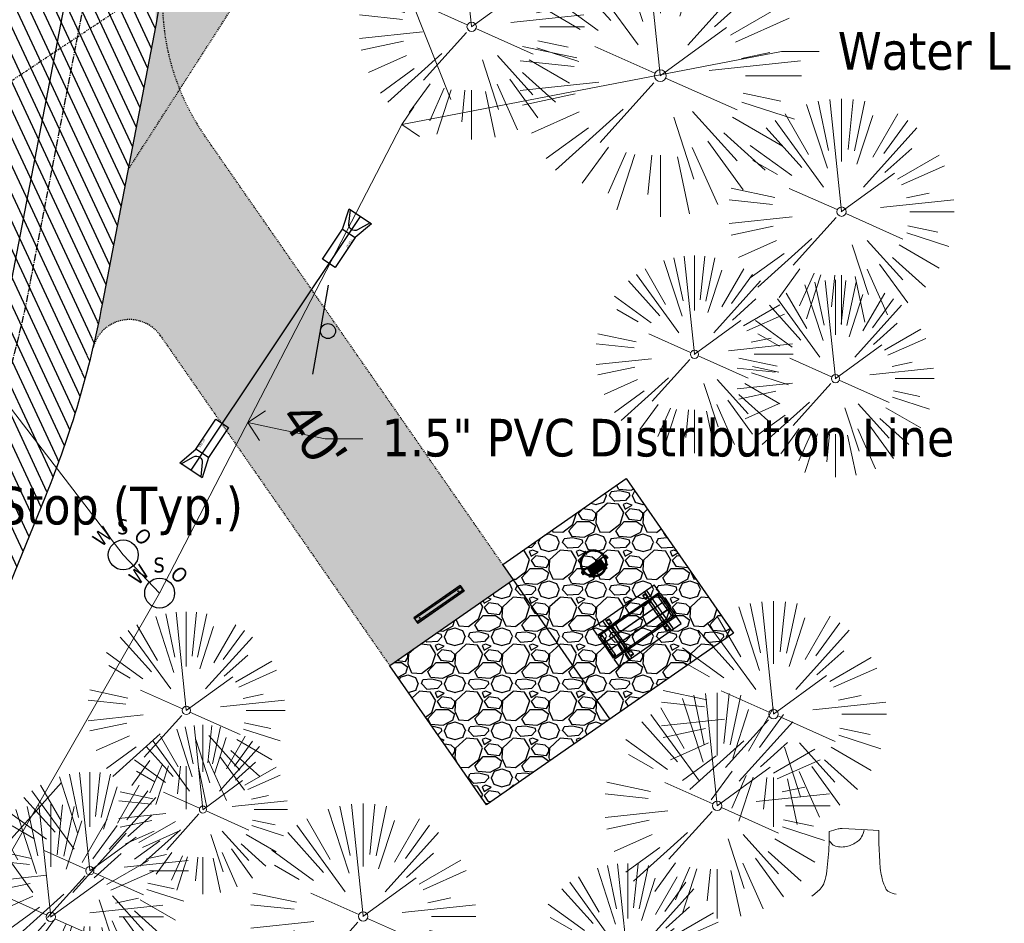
# Model space of a CAD drawing. Header units: feet. Extents: x 1134296 to 1140710, y 647902 to 649877.
# Tile 59 of 66: x 1135099 to 1135203, y 649015 to 649111. Entities that reach past the tile are written whole.
import ezdxf
from ezdxf import colors
from ezdxf.entities.mleader import LeaderData, LeaderLine
from ezdxf.enums import TextEntityAlignment as Align
from ezdxf.lldxf.tags import DXFTag
from ezdxf.math import Vec2, Vec3

# ---------------------------------------------------------------- set-up
doc = ezdxf.new("R2010")
doc.units = ezdxf.units.FT
doc.header["$MEASUREMENT"] = 0
for name, pattern in [('CENTER2', [1.125, 0.75, -0.125, 0.125, -0.125]), ('DIVIDE2', [0.625, 0.25, -0.125, 0, -0.125, 0, -0.125]), ('RAD', [0.13, 0.08, -0.05])]:
    doc.linetypes.add(name, pattern=pattern)
for name, color, linetype, lineweight in [('-ANGLE-IRON', 8, 'Continuous', 25), ('V-ANNO-TEXT', 8, 'Continuous', 13), ('V-PVMT-HTCH-GRVL', 8, 'Continuous', 20), ('V-SITE-VEGE', 8, 'Continuous', 18), ('V-UTIL-POWR-LINE-UNDR', 8, 'EXIST_PROP POWER UNDERGROUND LINE 1', 15), ('V-UTIL-WATR-LINE', 8, 'WATER', 15)]:
    doc.layers.add(name, color=color, linetype=linetype, lineweight=lineweight)
for name, color, linetype in [('-BOLTS-LAGS-SCREWS', 7, 'Continuous'), ('-CONCRETE', 9, 'Continuous'), ('-HARDWARE', 7, 'Continuous'), ('-TIMBER', 6, 'Continuous'), ('C-CAMPSITE-PADS', 6, 'Continuous'), ('C-PRKG-ASPH', 5, 'Continuous'), ('C-PRKG-GRVL', 8, 'Continuous'), ('C-PRKG-WHEL-STOP', 5, 'Continuous'), ('C-ROAD-ASPHALT', 1, 'Continuous'), ('C-ROAD-CNTR', 1, 'CENTER2'), ('C-ROAD-GRVL', 1, 'RAD'), ('C-SWLK-GRVL-PATT', 8, 'Continuous'), ('C-UTIL-STRM-PIPE', 210, 'Continuous'), ('C-UTIL-STRM-STRC', 210, 'Continuous'), ('C-UTIL-WATER-MEP', 7, 'WATER (.5x)'), ('G-TEXT-ST02', 2, 'Continuous'), ('G-XREF', 7, 'Continuous'), ('V-FLOOD-PLAIN', 2, 'DIVIDE2'), ('V-PVMT-GRVL', 120, 'RAD'), ('V-SITE-SIGN', 222, 'Continuous'), ('V-UTIL-WATR-STRC', 8, 'Continuous')]:
    doc.layers.add(name, color=color, linetype=linetype)
doc.styles.add('Arial', font='arial.ttf', dxfattribs={"height": 180})
doc.styles.add('SEI-Dim & Leader', font='tahoma.ttf')
doc.styles.get("Standard").update_dxf_attribs({"font": 'arial.ttf'})
tags = doc.linetypes.add('EXIST_PROP POWER UNDERGROUND LINE 1', pattern='A,1.5,-0.2,["P-UG",Standard,S=0.08,R=0,X=-0.1,Y=-0.04],-0.3', length=2).pattern_tags.tags
tags[6] = DXFTag(74, 10)
tags = doc.linetypes.add('WATER', pattern='A,1.5,-0.2,["W",Standard,S=0.08,R=0,X=-0.1,Y=-0.04],-0.05', length=1.75).pattern_tags.tags
tags[6] = DXFTag(74, 10)
tags = doc.linetypes.add('WATER (.5x)', pattern='A,0.75,-0.2,["W",Standard,S=0.08,R=0,X=-0.1,Y=-0.04],-0.05', length=1).pattern_tags.tags
tags[6] = DXFTag(74, 10)
pattern_1 = [(37.5, (0, 0), (-0.0629933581, 1.926823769), [0, -1.52, 0, -1.7, 0, -1.625]), (7.5, (0, 0), (1.7697767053, 2.822146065), [0, -0.82, 0, -1.37, 0, -0.525]), (327.5, (-1.23, 0), (3.1141418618, 0.0056590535), [0, -0.5, 0, -1.8, 0, -2.35]), (317.5, (-1.23, 0), (3.0061266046, 0.877675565), [0, -0.25, 0, -1.18, 0, -1.35])]

# ---------------------------------------------------------------- blocks, each defined once
blk = doc.blocks.new('V-UTIL-WATR-Water Shutoff')
blk.add_circle((0, 0), 0.04)
at = {"style": 'SEI-Dim & Leader'}
for s, rotation, p in [('W', 45, (-0.0414, 0.0352)), ('O', 315, (0.0386, 0.0352))]:
    blk.add_text(s, height=0.04, rotation=rotation, dxfattribs=at).set_placement(p, align=Align.CENTER)
blk.add_text('S', height=0.04, dxfattribs=at).set_placement((-0.0014, 0.0552), align=Align.CENTER)
blk = doc.blocks.new('*U812', base_point=(1135109.755, 649053.73))
at = {"xscale": 39.73102651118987, "yscale": 39.73102651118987, "zscale": 39.73102651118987}
blk.add_blockref('V-UTIL-WATR-Water Shutoff', (1135109.755, 649053.73), dxfattribs=at)
blk = doc.blocks.new('*U813', base_point=(1135113.62, 649049.674))
at = {"xscale": 39.73102651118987, "yscale": 39.73102651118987, "zscale": 39.73102651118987}
blk.add_blockref('V-UTIL-WATR-Water Shutoff', (1135113.62, 649049.674), dxfattribs=at)
blk = doc.blocks.new('V-SITE-Sign')
blk.add_line((-0.1202, 0), (0.1198, 0))
blk.add_circle((-0.0002, -0.02), 0.02)
blk = doc.blocks.new('*U814', base_point=(1135130.742, 649077.681))
at = {"xscale": 39.99999999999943, "yscale": 39.99999999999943, "zscale": 39.99999999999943, "rotation": 79.99999999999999}
blk.add_blockref('V-SITE-Sign', (1135130.742, 649077.681), dxfattribs=at)
blk = doc.blocks.new('V-SITE-VEGE-Stump')
for points in [[(-0.1229, -0.0143, 0.052613), (-0.0986, 0.0077, 0.106195), (-0.0905, 0.0219, 0.044862), (-0.0837, 0.0527, 0.020074), (-0.0776, 0.1229, 0.011675), (-0.0773, 0.1364, 0.007866), (-0.0776, 0.1565)], [(-0.0776, 0.1565, -0.027668), (-0.0534, 0.1634, -0.067978), (-0.0432, 0.1643), (0.0086, 0.1616), (0.054, 0.1591)], [(0.0151, 0.1613, -0.082864), (0.0081, 0.142, -0.111324), (-0.0021, 0.1306, -0.039313), (-0.0159, 0.1223, -0.049197), (-0.028, 0.1177, -0.066002), (-0.0447, 0.1155, -0.070187), (-0.0604, 0.1177, -0.114859), (-0.0685, 0.1223, -0.075938), (-0.0773, 0.1332)], [(0.054, 0.1591, 0.004334), (0.0538, 0.1369, 0.008344), (0.054, 0.1254), (0.0561, 0.0762, 0.046252), (0.0624, 0.0317, 0.069625), (0.0733, 0.0038, 0.149725), (0.0794, -0.002, 0.058523), (0.0992, -0.0091)]]:
    blk.add_lwpolyline(points, format="xyb")
blk = doc.blocks.new('V-SITE-VEGE-Coniferious Tree 2')
at = {"color": 0, "linetype": 'ByBlock'}
for p, q in [((-0.0575, 0.2704), (-0.104, 0.4891)), ((-0.0003, 0.0026), (-0.0523, 0.4973)), ((0, 0.2219), (0, 0.5)), ((0.0289, 0.2753), (0.0522, 0.4973)), ((0.0572, 0.2693), (0.1039, 0.4891)), ((-0.0626, 0.1926), (-0.1545, 0.4755)), ((-0.146, 0.2528), (-0.25, 0.433)), ((0.0685, 0.211), (0.1382, 0.4256)), ((0.1391, 0.2411), (0.25, 0.433)), ((-0.0791, 0.1089), (-0.2939, 0.4045)), ((0.1869, 0.2573), (0.2939, 0.4045)), ((-0.1757, 0.1951), (-0.3346, 0.3716)), ((0.0978, 0.1086), (0.3345, 0.3716)), ((-0.2201, 0.1599), (-0.4046, 0.2939)), ((0.192, 0.1729), (0.3116, 0.2806)), ((0.2488, 0.1436), (0.433, 0.25)), ((-0.2844, 0.1642), (-0.3931, 0.227)), ((0.2659, 0.1184), (0.4568, 0.2034)), ((-0.0009, -0.0007), (0.235, 0.1707)), ((-0.2961, 0.0629), (-0.4891, 0.1039)), ((-0.0199, 0.0089), (-0.2319, 0.1032)), ((0.2873, 0.0611), (0.3885, 0.0826)), ((-0.306, 0.0322), (-0.4973, 0.0523)), ((0.1731, 0.0182), (0.4972, 0.0523)), ((0.3025, 0), (0.5, 0)), ((-0.2183, -0.0229), (-0.4973, -0.0523)), ((-0.023, -0.0255), (-0.2138, -0.2374)), ((0.0185, -0.0083), (0.272, -0.1211)), ((-0.3022, -0.0642), (-0.4891, -0.1039)), ((0.2936, -0.0624), (0.4274, -0.0908)), ((0.2891, -0.094), (0.4755, -0.1545)), ((-0.2881, -0.1283), (-0.4568, -0.2034)), ((-0.132, -0.1189), (-0.3716, -0.3346)), ((0.1144, -0.1271), (0.2718, -0.3019)), ((0.0478, -0.1473), (0.1192, -0.3671)), ((0.2555, -0.1475), (0.433, -0.25)), ((-0.2545, -0.1849), (-0.4046, -0.2939)), ((0.2254, -0.2029), (0.3716, -0.3346)), ((0.1689, -0.2325), (0.2939, -0.4045)), ((-0.1843, -0.2536), (-0.2767, -0.3808)), ((-0.1214, -0.2725), (-0.1856, -0.4168)), ((0.1131, -0.2541), (0.2033, -0.4568)), ((-0.091, -0.2799), (-0.1545, -0.4755)), ((-0.0297, -0.2818), (-0.0443, -0.4216)), ((0, -0.2818), (0, -0.5)), ((0.061, -0.2873), (0.1039, -0.4891))]:
    blk.add_line(p, q, dxfattribs=at)
blk.add_circle((0, 0), 0.0208)
blk = doc.blocks.new('_Open90')
at = {"color": 0, "linetype": 'ByBlock', "lineweight": -2}
for p, q in [((-0.5, 0.5), (0, 0)), ((0, 0), (-1, 0)), ((0, 0), (-0.5, -0.5))]:
    blk.add_line(p, q, dxfattribs=at)
blk = doc.blocks.new('*U865', base_point=(1135109.755, 649053.73))
at = {"xscale": 39.73102651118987, "yscale": 39.73102651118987, "zscale": 39.73102651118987}
blk.add_blockref('V-UTIL-WATR-Water Shutoff', (1135109.755, 649053.73), dxfattribs=at)
blk = doc.blocks.new('*U866', base_point=(1135113.62, 649049.674))
at = {"xscale": 39.73102651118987, "yscale": 39.73102651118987, "zscale": 39.73102651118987}
blk.add_blockref('V-UTIL-WATR-Water Shutoff', (1135113.62, 649049.674), dxfattribs=at)
blk = doc.blocks.new('*U867', base_point=(1135130.742, 649077.681))
at = {"xscale": 39.99999999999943, "yscale": 39.99999999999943, "zscale": 39.99999999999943, "rotation": 79.99999999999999}
blk.add_blockref('V-SITE-Sign', (1135130.742, 649077.681), dxfattribs=at)
blk = doc.blocks.new('Wheel_Stop')
for points in [[(-36, 6.75), (36, 6.75)], [(-36, -2.25), (-36, 6.75)], [(-35.625, 4.5), (-36, 6.75)], [(-35.625, 0), (-36, -2.25)], [(-35.955, 6.48), (35.955, 6.48)], [(-35.625, 4.5), (-35.625, 0)], [(-35.625, 4.5), (35.625, 4.5)], [(-35.625, 0), (35.625, 0)], [(35.625, 4.5), (36, 6.75)], [(35.625, 4.5), (35.625, 0)], [(35.625, 0), (36, -2.25)], [(36, -2.25), (36, 6.75)], [(-36, -2.25), (36, -2.25)], [(-35.955, -1.98), (35.955, -1.98)]]:
    blk.add_lwpolyline(points)
for centre in [(-30, 2.25), (30, 2.25)]:
    blk.add_circle(centre, 0.5)
blk = doc.blocks.new('10FT_Precast Table')
at = {"layer": '-ANGLE-IRON'}
for p, q in [((-28.5, 21.1), (-28.5, 27.6)), ((-28.5, 27.6), (-24.5, 27.6)), ((-24.5, 27.6), (-24.5, 21.1)), ((28.5, 21.1), (28.5, 27.6)), ((28.5, 27.6), (32.5, 27.6)), ((32.5, 27.6), (32.5, 21.1)), ((-43.5, 15.3), (-46.5, 15.3)), ((-46.5, 15.3), (-46.5, -15.3)), ((-43.5, -15.3), (-43.5, 15.3)), ((-24.5, 21.1), (-28.5, 21.1)), ((-25.5, 15.3), (-28.5, 15.3)), ((-28.5, 15.3), (-28.5, -15.3)), ((-25.5, -15.3), (-25.5, 15.3)), ((32.5, 21.1), (28.5, 21.1)), ((32.5, 15.3), (29.5, 15.3)), ((29.5, 15.3), (29.5, -15.3)), ((32.5, -15.3), (32.5, 15.3)), ((46.5, 15.3), (43.5, 15.3)), ((43.5, 15.3), (43.5, -15.3)), ((46.5, -15.3), (46.5, 15.3)), ((-46.5, -15.3), (-43.5, -15.3)), ((-28.5, -15.3), (-25.5, -15.3)), ((-28.5, -27.6), (-28.5, -21.1)), ((-28.5, -21.1), (-24.5, -21.1)), ((-24.5, -21.1), (-24.5, -27.6)), ((28.5, -27.6), (28.5, -21.1)), ((28.5, -21.1), (32.5, -21.1)), ((29.5, -15.3), (32.5, -15.3)), ((32.5, -21.1), (32.5, -27.6)), ((43.5, -15.3), (46.5, -15.3)), ((-24.5, -27.6), (-28.5, -27.6)), ((32.5, -27.6), (28.5, -27.6))]:
    blk.add_line(p, q, dxfattribs=at)
at = {"layer": '-BOLTS-LAGS-SCREWS'}
for centre in [(-26.5, 26.1), (30.5, 26.1), (-45, 14.3), (-27, 14.3), (-26.5, 22.6), (30.5, 22.6), (31, 14.3), (45, 14.3), (-45, 8.8), (-45, 2.8), (-27, 8.8), (-27, 2.8), (31, 8.8), (31, 2.8), (45, 8.8), (45, 2.8), (-45, -2.8), (-45, -8.8), (-27, -2.8), (-27, -8.8), (31, -2.8), (31, -8.8), (45, -2.8), (45, -8.8), (-45, -14.3), (-27, -14.3), (-26.5, -22.6), (30.5, -22.6), (31, -14.3), (45, -14.3), (-26.5, -26.1), (30.5, -26.1)]:
    blk.add_circle(centre, 0.156, dxfattribs=at)
at = {"layer": '-CONCRETE'}
for p, q in [((-32, -30), (-32, 30)), ((-28.5, 30), (-28.5, 27.6)), ((-28.5, -27.1), (-28.5, 27.1)), ((32.5, 30), (32.5, 27.6)), ((32.5, -27.1), (32.5, 27.1)), ((36, -30), (36, 30)), ((-28.5, -30), (-28.5, -27.6)), ((32.5, -27.6), (32.5, -30))]:
    blk.add_line(p, q, dxfattribs=at)
at = {"layer": '-TIMBER'}
for p, q in [((-48, 18.7), (-48, 30)), ((-48, 30), (48, 30)), ((48, 18.7), (48, 30)), ((-48, 18.7), (48, 18.7)), ((-48, 5.9), (-48, 17.1)), ((-48, 17.1), (48, 17.1)), ((48, 17.1), (48, 5.9)), ((-48, 5.9), (48, 5.9)), ((-48, -5.6), (-48, 5.6)), ((-48, 5.6), (48, 5.6)), ((48, 5.6), (48, -5.6)), ((48, -5.6), (-48, -5.6)), ((-48, -17.1), (-48, -5.9)), ((48, -5.9), (-48, -5.9)), ((48, -5.9), (48, -17.1)), ((48, -17.1), (-48, -17.1)), ((-48, -30), (-48, -18.7)), ((-48, -18.7), (48, -18.7)), ((48, -30), (48, -18.7)), ((-48, -30), (48, -30))]:
    blk.add_line(p, q, dxfattribs=at)
blk = doc.blocks.new('*X1280')
at = {"color": 0}
for p, q in [((146.1, 353.6), (146.1, 353.7)), ((146.1, 352.9), (146.8, 353.6)), ((146.1, 352.5), (146.8, 353.3)), ((146.1, 351.8), (146.8, 352.6)), ((146.1, 351.5), (146.8, 352.2)), ((146.1, 350.8), (146.8, 351.5)), ((146.3, 350.7), (146.8, 351.2))]:
    blk.add_line(p, q, dxfattribs=at)
blk = doc.blocks.new('Pilot Rocks FS-30_18_PA')
at = {"layer": '-HARDWARE'}
for p, q in [((-8.8, 0), (-17.9, 0)), ((-17.9, 0), (-12.8, 0)), ((-10.2, 0), (10.2, 0)), ((8.8, 0), (17.9, 0)), ((12.8, 0), (17.9, 0)), ((-18.9, -1.4), (-18.9, -1)), ((-18.9, -1.4), (-18.9, -1)), ((-18.9, -4.6), (-18.9, -1.4)), ((-18.9, -1.4), (-18.9, -1.4)), ((-18.2, -1.4), (-18.2, -1)), ((-18.2, -1), (-18.2, -1.4)), ((-18.2, -1.4), (-18.1, -1.4)), ((-18.1, -1.4), (-18.1, -4.6)), ((-8.8, -0.6), (-17.9, -0.6)), ((-13.3, -0.6), (-17.9, -0.6)), ((-10.2, -0.6), (10.2, -0.6)), ((-10.2, -0.6), (-10.2, -11.3)), ((-10.2, -11.3), (-10.2, -14.8)), ((-9.5, -0.6), (-9.5, -11.3)), ((-9.5, -11.3), (-9.5, -14.8)), ((-9.5, -11.6), (9.5, -11.6)), ((-9.5, -12.3), (9.5, -12.3)), ((-8.8, -0.6), (-8.8, -11.6)), ((-8.3, -0.6), (-8.3, -11.6)), ((-7.5, -0.6), (-7.5, -11.6)), ((-7, -0.6), (-7, -11.6)), ((-6.2, -0.6), (-6.2, -11.6)), ((-5.7, -0.6), (-5.7, -11.6)), ((-4.9, -0.6), (-4.9, -11.6)), ((-4.3, -0.6), (-4.3, -11.6)), ((-3.6, -0.6), (-3.6, -11.6)), ((-3, -0.6), (-3, -11.6)), ((-2.2, -0.6), (-2.2, -11.6)), ((-1.7, -0.6), (-1.7, -11.6)), ((-0.9, -0.6), (-0.9, -11.6)), ((-0.4, -0.6), (-0.4, -11.6)), ((0.4, -0.6), (0.4, -11.6)), ((0.9, -0.6), (0.9, -11.6)), ((1.7, -0.6), (1.7, -11.6)), ((2.2, -0.6), (2.2, -11.6)), ((3, -0.6), (3, -11.6)), ((3.6, -0.6), (3.6, -11.6)), ((4.3, -0.6), (4.3, -11.6)), ((4.9, -0.6), (4.9, -11.6)), ((5.7, -0.6), (5.7, -11.6)), ((6.2, -0.6), (6.2, -11.6)), ((7, -0.6), (7, -11.6)), ((7.5, -0.6), (7.5, -11.6)), ((8.3, -0.6), (8.3, -11.6)), ((8.8, -0.6), (8.8, -11.6)), ((17.9, -0.6), (8.8, -0.6)), ((9.5, -0.6), (9.5, -11.3)), ((9.5, -11.3), (9.5, -14.8)), ((10.2, -0.6), (10.2, -11.3)), ((10.2, -11.3), (10.2, -14.8)), ((18.1, -4.6), (18.1, -1.4)), ((18.1, -1.4), (18.2, -1.4)), ((18.9, -4.6), (18.1, -4.6)), ((18.2, -1.4), (18.2, -1)), ((18.2, -1.4), (18.2, -1)), ((18.9, -1.4), (18.9, -1)), ((18.9, -1), (18.9, -1.4)), ((18.9, -1.4), (18.9, -1.4)), ((18.9, -1.4), (18.9, -4.6)), ((-10.2, -13.7), (-10.2, -14.8)), ((-9.5, -14.8), (-9.5, -14.5)), ((9.5, -14.5), (9.5, -14.8)), ((10.2, -14.8), (10.2, -13.7))]:
    blk.add_line(p, q, dxfattribs=at)
at = {"layer": '-HARDWARE', "flags": 128}
for points in [[(0, 18.2, 1), (-0.6, 18.2), (-0.6, 15, 1), (0, 15), (0, 18.2)], [(-11.8, -8.9, -1), (-11.3, -9.4), (-13.5, -11.7, -1), (-14, -11.3), (-11.8, -8.9)], [(11.8, -8.9, 1), (11.3, -9.4), (13.5, -11.7, 1), (14, -11.3), (11.8, -8.9)]]:
    blk.add_lwpolyline(points, format="xyb", dxfattribs=at)
at = {"layer": '-HARDWARE'}
for points in [[(-18.9, -4.6), (-18.9, -1.4), (-18.1, -1.4), (-18.1, -4.6)], [(-7.5, -11.6), (-8.3, -11.6), (-8.3, -0.6), (-7.5, -0.6)], [(-6.2, -11.6), (-7, -11.6), (-7, -0.6), (-6.2, -0.6)], [(-4.9, -11.6), (-5.7, -11.6), (-5.7, -0.6), (-4.9, -0.6)], [(-3.6, -11.6), (-4.3, -11.6), (-4.3, -0.6), (-3.6, -0.6)], [(-2.2, -11.6), (-3, -11.6), (-3, -0.6), (-2.2, -0.6)], [(-0.9, -11.6), (-1.7, -11.6), (-1.7, -0.6), (-0.9, -0.6)], [(-0.4, -11.6), (0.4, -11.6), (0.4, -0.6), (-0.4, -0.6)], [(0.9, -11.6), (1.7, -11.6), (1.7, -0.6), (0.9, -0.6)], [(2.2, -11.6), (3, -11.6), (3, -0.6), (2.2, -0.6)], [(3.6, -11.6), (4.3, -11.6), (4.3, -0.6), (3.6, -0.6)], [(4.9, -11.6), (5.7, -11.6), (5.7, -0.6), (4.9, -0.6)], [(6.2, -11.6), (7, -11.6), (7, -0.6), (6.2, -0.6)], [(7.5, -11.6), (8.3, -11.6), (8.3, -0.6), (7.5, -0.6)], [(18.9, -4.6), (18.9, -1.4), (18.1, -1.4), (18.1, -4.6)]]:
    blk.add_lwpolyline(points, close=True, dxfattribs=at)
for centre, radius, start, end in [((0, 0), 17.1, 0.1484, 179.8516), ((0, 0), 15.7, 0.161, 179.839), ((-17.9, -1), 1, 90, 180), ((-17.9, -1), 1, 90, 180), ((17.9, -1), 1, 0, 90), ((17.9, -1), 1, 0, 90), ((-17.9, -1), 0.333, 90, 180), ((-17.9, -1), 0.333, 90, 180), ((0, 0), 17.1, 182.0901, 220.7491), ((0, 0), 15.7, 182.2674, 220.2248), ((0, 0), 17.1, 220.7491, 233.2978), ((0, 0), 15.7, 220.2248, 229.5861), ((-9.9, -11.6), 0.333, 0, 180), ((0, 0), 15.7, 232.704, 307.296), ((9.9, -11.6), 0.333, 0, 180), ((0, 0), 15.7, 310.4139, 319.7752), ((0, 0), 17.1, 306.7022, 319.2509), ((0, 0), 15.7, 319.7752, 357.7326), ((0, 0), 17.1, 319.2509, 357.9099), ((17.9, -1), 0.333, 0, 90), ((17.9, -1), 0.333, 0, 90), ((-9.9, -14.8), 0.333, 180, 0), ((-9.9, -14.8), 0.333, 180, 0), ((0, 0), 17.1, 236.0414, 303.9586), ((9.9, -14.8), 0.333, 180, 0), ((9.9, -14.8), 0.333, 180, 0)]:
    blk.add_arc(centre, radius, start, end, dxfattribs=at)
at = {"layer": '-HARDWARE', "rotation": 180}
for p, xscale, yscale, zscale in [((137.7, 372.6), 1.066666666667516, 1.066666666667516, 1.066666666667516), ((-137.7, 372.6), -1.066666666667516, 1.066666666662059, 1.066666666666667)]:
    blk.add_blockref('*X1280', p, dxfattribs=dict(at, xscale=xscale, yscale=yscale, zscale=zscale))
blk = doc.blocks.new('*U1388')
at = {"flags": 128}
blk.add_lwpolyline([(-0.33, -2.29), (-1.4, -0.31), (1.4, 0.31), (1.26, -1.95)], dxfattribs=at)
blk.add_lwpolyline([(1.22, 0.27), (0.83, -1.2, -0.609257), (-0.25, -1.43), (-1.22, -0.27)], format="xyb", dxfattribs=at)
blk.add_lwpolyline([(2.08, -5.69), (0.49, -6.03), (-0.33, -2.29), (1.26, -1.95)], close=True, dxfattribs=at)
at = {"layer": 'Defpoints'}
blk.add_text('15" FES', height=0.2, rotation=102.3271, dxfattribs=at).set_placement((1.47, -3.32))
blk = doc.blocks.new('*U1389')
at = {"flags": 128}
blk.add_lwpolyline([(-2.08, 5.69), (-0.49, 6.03), (0.33, 2.29), (-1.26, 1.95)], close=True, dxfattribs=at)
blk.add_lwpolyline([(0.33, 2.29), (1.4, 0.31), (-1.4, -0.31), (-1.26, 1.95)], dxfattribs=at)
blk.add_lwpolyline([(-1.22, -0.27), (-0.83, 1.2, -0.609257), (0.25, 1.43), (1.22, 0.27)], format="xyb", dxfattribs=at)
at = {"layer": 'Defpoints'}
blk.add_text('15" FES', height=0.2, rotation=282.3271, dxfattribs=at).set_placement((-1.47, 3.32))
blk = doc.blocks.new('C_PBASE-PACTOLA_02403811')
at = {"layer": 'C-CAMPSITE-PADS'}
blk.add_line((1135151.25, 649051.07), (1135138.11, 649041.94), dxfattribs=at)
for points in [[(1135150.11, 649052.71), (1135163.24, 649061.85), (1135174.66, 649045.42)], [(1135151.25, 649051.07), (1135150.11, 649052.71)], [(1135174.66, 649045.42), (1135148.38, 649027.16), (1135138.11, 649041.94)]]:
    blk.add_lwpolyline(points, dxfattribs=at)
at = {"layer": 'C-ROAD-ASPHALT'}
blk.add_lwpolyline([(1134916.81, 648653.23), (1134952.32, 648718.22, 0.019155), (1134969.66, 648753.05), (1135036.87, 648902.16, 0.009219), (1135044.25, 648919.38), (1135101.51, 649060.02, 0.049273), (1135107.54, 649080.38), (1135113.25, 649110.08, 0.302523), (1135079.74, 649189.8), (1135017.58, 649231, 0.036701), (1134952.66, 649267.49), (1134930.36, 649277.95, 0.265468), (1134828.52, 649269.75), (1134807.49, 649255.39, 0.041643), (1134780.65, 649233.58), (1134706.83, 649162.6, 0.057659), (1134625.2, 649063.66, -0.572256), (1134616.58, 649064.03), (1134601.86, 649091.79)], format="xyb", dxfattribs=at)
at = {"layer": 'C-ROAD-CNTR', "flags": 128}
blk.add_lwpolyline([(1134682.82, 648422.25), (1134669.22, 648425.85, -0.177469), (1134620.15, 648460.15), (1134616.5, 648465.38, -0.104209), (1134576.2, 648560.26), (1134558.55, 648650.05, -0.01381), (1134553.98, 648677.28), (1134544.9, 648742.27, -0.094333), (1134550.43, 648854.34), (1134559, 648889.72, -0.142864), (1134712.37, 649156.83), (1134786.2, 649227.81, -0.041643), (1134812.01, 649248.79), (1134833.03, 649263.15, -0.265468), (1134926.96, 649270.71), (1134949.26, 649260.25, -0.036701), (1135013.16, 649224.33), (1135075.32, 649183.13, -0.302523), (1135105.39, 649111.58), (1135099.69, 649081.89, -0.049273), (1135094.1, 649063.04), (1135036.84, 648922.4, -0.009219), (1135029.58, 648905.45), (1134962.36, 648756.34, -0.019155), (1134945.3, 648722.05), (1134909.79, 648657.07, -0.111237), (1134866.24, 648607.57), (1134762.18, 648532.09, 0.322945), (1134716.4, 648393.22), (1134719.72, 648382.71, -0.171424), (1134715.29, 648249.56), (1134707.16, 648228.78, -0.022723), (1134688.71, 648187.28, 0.05045), (1134653.34, 648094.13)], format="xyb", dxfattribs=at)
at = {"layer": 'C-ROAD-GRVL'}
blk.add_line((1135113.71, 649077.04), (1135138.11, 649041.94), dxfattribs=at)
for points in [[(1135150.11, 649052.71), (1135118.39, 649098.34, -0.183503), (1135114.1, 649115.56)], [(1135106.53, 649075.69, -0.64806), (1135113.71, 649077.04)]]:
    blk.add_lwpolyline(points, format="xyb", dxfattribs=at)
at = {"layer": 'C-UTIL-STRM-PIPE', "elevation": 4625.1, "flags": 128}
blk.add_lwpolyline([(1135134.96, 649089.73), (1135116.95, 649062.73)], dxfattribs=at)
at = {"layer": 'C-UTIL-WATER-MEP'}
blk.add_line((1135089.06, 649013.76), (1135103.19, 649029.53), dxfattribs=at)
at = {"layer": 'C-UTIL-WATER-MEP', "flags": 128}
blk.add_lwpolyline([(1134713.29, 648416.24), (1134669.73, 648427.78, -0.177469), (1134621.79, 648461.3), (1134618.14, 648466.52, -0.104209), (1134578.16, 648560.65), (1134560.52, 648650.44, -0.01381), (1134555.96, 648677.56), (1134546.88, 648742.55, -0.094333), (1134552.38, 648853.87), (1134560.94, 648889.25, -0.142864), (1134713.76, 649155.39), (1134787.59, 649226.37, -0.041643), (1134813.13, 649247.14), (1134834.16, 649261.5, -0.265468), (1134926.11, 649268.9), (1134948.41, 649258.44, -0.036701), (1135012.06, 649222.67), (1135074.22, 649181.46, -0.302523), (1135103.43, 649111.96), (1135097.72, 649082.26, -0.049273), (1135092.25, 649063.79), (1135034.99, 648923.15, -0.009219), (1135027.76, 648906.27), (1134960.54, 648757.16, -0.019155), (1134943.55, 648723.01), (1134908.04, 648658.03, -0.111237), (1134865.06, 648609.19), (1134761.01, 648533.71, 0.157468), (1134714.97, 648470.68, 0.157468)], format="xyb", dxfattribs=at)
at = {"layer": 'Defpoints', "flags": 128}
blk.add_lwpolyline([(1135161.52, 649036.29), (1135151.25, 649051.07)], dxfattribs=at)
at = {"layer": '-HARDWARE', "xscale": 0.08333333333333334, "yscale": 0.08333333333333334, "zscale": 0.08333333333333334, "rotation": 34.80324858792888}
blk.add_blockref('Pilot Rocks FS-30_18_PA', (1135159.77, 649052.83), dxfattribs=at)
at = {"xscale": 0.08333333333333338, "yscale": 0.08333333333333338, "zscale": 0.08333333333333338, "rotation": 34.80324857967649}
blk.add_blockref('10FT_Precast Table', (1135164.38, 649046.2), dxfattribs=at)
at = {"layer": 'C-PRKG-WHEL-STOP', "xscale": 0.0833333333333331, "yscale": 0.0833333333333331, "zscale": 0.0833333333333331, "rotation": 214.8032486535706}
blk.add_blockref('Wheel_Stop', (1135143.22, 649048.61), dxfattribs=at)
at = {"layer": 'C-UTIL-STRM-STRC', "color": 221, "linetype": 'Continuous', "lineweight": -3, "rotation": 313.9304044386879}
for name, p in [('*U1388', (1135134.96, 649089.73, 4625.1)), ('*U1389', (1135116.95, 649062.73, 4625.1))]:
    blk.add_blockref(name, p, dxfattribs=at)
at = {"layer": 'C-CAMPSITE-PADS', "insert": (1135129.62, 649070.59), "char_height": 4, "attachment_point": 1, "rotation": 304.7595, "style": 'Arial'}
blk.add_mtext_dynamic_manual_height_columns("40'", width=0.889, gutter_width=1, heights=[0], dxfattribs=at)
blk = doc.blocks.new('C_PHTCH-PACTOLA_02403811')
at = {"layer": 'C-PRKG-ASPH'}
h = blk.add_hatch(dxfattribs=at)
h.set_pattern_fill('ANSI31', color=256, scale=10, angle=70)
edge = h.paths.add_edge_path(flags=16)
edge.add_arc((1135093.57, 648760.36), 542, 143.5704, 153.2664, ccw=False)
edge.add_arc((1135093.57, 648760.36), 542, 133.8743, 143.5704, ccw=False)
edge.add_line((1134717.92, 649151.06), (1134791.74, 649222.04))
edge.add_arc((1134924.81, 649083.64), 192, 124.3358, 133.8743, ccw=False)
edge.add_line((1134816.52, 649242.18), (1134837.54, 649256.54))
edge.add_arc((1134886.61, 649184.7), 87, 64.8666, 124.3358, ccw=False)
edge.add_line((1134923.57, 649263.47), (1134945.86, 649253.01))
edge.add_arc((1134736.9, 648807.59), 492, 56.4591, 64.8666, ccw=False)
edge.add_line((1135008.74, 649217.67), (1135070.9, 649176.46))
edge.add_arc((1135036.64, 649124.78), 62, -10.868, 56.4591, ccw=False)
edge.add_line((1135097.53, 649113.09), (1135091.83, 649083.4))
edge.add_arc((1135001.48, 649100.74), 92, 337.8486, 349.132, ccw=False)
edge.add_line((1135086.69, 649066.05), (1135029.44, 648925.41))
edge.add_arc((1134573.75, 649110.92), 492, 335.736, 337.8486, ccw=False)
edge.add_line((1135022.29, 648908.74), (1134970.11, 648792.98))
edge.add_line((1134970.11, 648792.98), (1134955.07, 648759.62))
edge.add_arc((1134506.53, 648961.81), 492, 331.3466, 335.736, ccw=False)
edge.add_line((1134938.28, 648725.89), (1134902.77, 648660.9))
edge.add_arc((1134778.16, 648728.99), 142, 305.9573, 331.3466, ccw=False)
edge.add_line((1134861.54, 648614.05), (1134757.48, 648538.57))
edge.add_arc((1134835.58, 648430.91), 133, 125.9573, 166.4172)
edge.add_arc((1134672.28, 648470.36), 35, 244.1086, 346.4172, ccw=False)
edge.add_arc((1134691.46, 648509.91), 78.96, 214.9055, 244.1168, ccw=False)
edge.add_line((1134626.71, 648464.73), (1134623.06, 648469.96))
edge.add_arc((1134821.51, 648608.47), 242, 191.1168, 214.9138, ccw=False)
edge.add_line((1134584.05, 648561.81), (1134566.4, 648651.59))
edge.add_arc((1135049.17, 648746.46), 492, 187.9519, 191.1168, ccw=False)
edge.add_line((1134561.9, 648678.39), (1134552.83, 648743.38))
edge.add_arc((1134842.02, 648783.77), 292, 166.3961, 187.9519, ccw=False)
edge.add_line((1134558.21, 648852.45), (1134566.77, 648887.84))
edge.add_arc((1135093.57, 648760.36), 542, 158.0478, 166.3961, ccw=False)
edge.add_arc((1135093.57, 648760.36), 542, 153.2664, 158.0478, ccw=False)
edge = h.paths.add_edge_path()
edge.add_line((1134664.93, 648091.02), (1134641.75, 648097.24))
edge.add_arc((1135131.44, 647965.88), 507, 154.1155, 164.9841, ccw=False)
edge.add_arc((1135131.44, 647965.88), 507, 153.4315, 154.1155, ccw=False)
edge.add_arc((1134241.51, 648410.91), 488, 333.4315, 338.6384)
edge.add_line((1134695.99, 648233.15), (1134704.11, 648253.93))
edge.add_arc((1134529.03, 648322.41), 188, 338.6384, 377.1955)
edge.add_arc((1134651.31, 648360.25), 60, 17.1955, 74.9727)
edge.add_line((1134666.86, 648418.2), (1134661.5, 648419.81))
edge.add_arc((1134691.49, 648509.95), 95, 223.9419, 251.5981, ccw=False)
edge.add_arc((1134691.54, 648509.98), 95.06, 214.9166, 223.9393, ccw=False)
edge.add_line((1134613.59, 648455.57), (1134609.94, 648460.8))
edge.add_arc((1134821.51, 648608.47), 258, 191.1168, 214.9138, ccw=False)
edge.add_line((1134568.35, 648558.72), (1134550.7, 648648.51))
edge.add_arc((1135049.17, 648746.46), 508, 187.9519, 191.1168, ccw=False)
edge.add_line((1134546.06, 648676.18), (1134536.98, 648741.16))
edge.add_arc((1134842.02, 648783.77), 308, 166.3961, 187.9519, ccw=False)
edge.add_line((1134542.66, 648856.22), (1134551.22, 648891.6))
edge.add_arc((1135093.57, 648760.36), 558, 163.9213, 166.3961, ccw=False)
edge.add_arc((1134538.18, 648920.44), 20, 343.9213, 402.7699)
edge.add_line((1134552.86, 648934.02), (1134533.45, 648955.01))
edge.add_arc((1135093.57, 648760.36), 592.98, 146.01874, 160.8371, ccw=False)
edge.add_line((1134601.86, 649091.79), (1134616.58, 649064.03))
edge.add_arc((1134621, 649066.38), 5, 207.9516, 327.0741)
edge.add_arc((1135093.57, 648760.36), 558, 133.8743, 147.0741, ccw=False)
edge.add_line((1134706.83, 649162.6), (1134780.65, 649233.58))
edge.add_arc((1134924.81, 649083.64), 208, 124.3358, 133.8743, ccw=False)
edge.add_line((1134807.49, 649255.39), (1134828.52, 649269.75))
edge.add_arc((1134886.61, 649184.7), 103, 64.8666, 124.3358, ccw=False)
edge.add_line((1134930.36, 649277.95), (1134952.66, 649267.49))
edge.add_arc((1134736.9, 648807.59), 508, 56.4591, 64.8666, ccw=False)
edge.add_line((1135017.58, 649231), (1135079.74, 649189.8))
edge.add_arc((1135036.64, 649124.78), 78, -10.868, 56.4591, ccw=False)
edge.add_line((1135113.25, 649110.08), (1135107.54, 649080.38))
edge.add_arc((1135001.48, 649100.74), 108, 337.8486, 349.132, ccw=False)
edge.add_line((1135101.51, 649060.02), (1135044.25, 648919.38))
edge.add_arc((1134573.75, 649110.92), 508, 335.736, 337.8486, ccw=False)
edge.add_line((1135036.87, 648902.16), (1134969.66, 648753.05))
edge.add_arc((1134506.53, 648961.81), 508, 331.3466, 335.736, ccw=False)
edge.add_line((1134952.32, 648718.22), (1134916.81, 648653.23))
edge.add_arc((1134778.16, 648728.99), 158, 305.9573, 331.3466, ccw=False)
edge.add_line((1134870.94, 648601.1), (1134766.88, 648525.62))
edge.add_arc((1134835.58, 648430.91), 117, 125.9573, 162.2649)
edge.add_arc((1134752.71, 648457.41), 30, 162.2649, 196.8024)
edge.add_arc((1134835.58, 648430.91), 113, 170.9217, 197.5477)
edge.add_line((1134727.84, 648396.84), (1134731.16, 648386.32))
edge.add_arc((1134529.03, 648322.41), 212, 11.3401, 17.5477, ccw=False)
edge.add_arc((1134529.06, 648322.4), 211.97, -20.6491, 11.3422, ccw=False)
edge.add_arc((1134759.87, 648235.31), 34.72, 159.1872, 239.4136)
edge.add_line((1134742.2, 648205.42), (1134709.51, 648185.7))
edge.add_line((1134709.51, 648185.7), (1134699, 648181.01))
edge.add_arc((1135131.44, 647965.88), 483, 153.5512, 164.9841)
at = {"layer": 'C-PRKG-GRVL'}
h = blk.add_hatch(dxfattribs=at)
h.set_pattern_fill('AR-SAND', color=256)
h.set_pattern_definition(pattern_1)
edge = h.paths.add_edge_path()
edge.add_line((1135118.39, 649098.34), (1135151.25, 649051.07))
edge.add_line((1135151.25, 649051.07), (1135138.11, 649041.94))
edge.add_line((1135138.11, 649041.94), (1135113.71, 649077.04))
edge.add_arc((1135110.43, 649074.76), 4, 34.8032, 166.5858)
edge.add_arc((1135001.48, 649100.74), 108, 346.5858, 349.132)
edge.add_line((1135107.54, 649080.38), (1135113.25, 649110.08))
edge.add_arc((1135036.64, 649124.78), 78, 349.132, 353.2102)
edge.add_arc((1135138.92, 649112.61), 25, 173.2102, 214.8032)
at = {"layer": 'C-SWLK-GRVL-PATT'}
h = blk.add_hatch(dxfattribs=at)
h.set_pattern_fill('GRAVEL', color=256, scale=5)
h.set_pattern_definition([(228.012787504, (3.6, 5), (-40, -45), [0.67268, -66.595440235]), (184.969740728, (3.15, 4.5), (60, 5), [1.15434, -114.279623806]), (132.510447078, (2, 4.4), (50, -55), [0.81394, -80.58016298]), (267.273689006, (0.05, 3.15), (5, 100), [1.05119, -104.067790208]), (292.833654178, (0, 2.1), (-25, 60), [1.030775, -102.04686564]), (357.273689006, (0.4, 1.15), (-100, 5), [1.05119, -104.067790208]), (37.694240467, (1.45, 1.1), (-65, -50), [1.390145, -137.624242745]), (72.255328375, (2.55, 1.95), (35, 110), [1.31244, -129.931607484]), (121.429565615, (2.95, 3.2), (-40, 65), [1.05475, -104.420365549]), (175.23635831, (2.4, 4.1), (55, -5), [1.20416, -59.003812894]), (222.397437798, (1.2, 4.2), (-60, -55), [1.55724, -154.166875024]), (138.814074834, (5, 3.1), (-35, 30), [0.531505, -52.619224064]), (171.46923439, (4.6, 3.45), (65, -10), [1.011185, -100.10755708]), (225, (3.6, 3.6), (-6e-16, -5), [0.707105, -6.363962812]), (203.198590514, (3.25, 4.2), (25, 10), [0.38079, -37.69807553]), (291.80140949, (2.9, 4.05), (-5, 15), [0.538515, -26.387309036]), (30.96375653, (3.1, 3.55), (15, 10), [0.874645, -28.280114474]), (161.56505118, (3.85, 4), (10, -5), [0.632455, -15.1789333]), (16.389540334, (0, 4.05), (50, 15), [0.886, -87.714225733]), (70.346175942, (0.85, 4.3), (-20.00000000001, -55.00000000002), [0.743305, -73.587038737]), (293.198590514, (3.85, 5), (-10, 25), [0.761575, -37.31729053]), (343.610459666, (4.15, 4.3), (-50, 15), [0.886, -87.714225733]), (339.44395478, (0, 0.95), (-25, 10), [0.8544, -41.865618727]), (294.77514057, (0.8, 0.65), (-25, 55), [0.71589, -70.873215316]), (66.801409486, (3.9, 0), (10, 25), [0.761575, -37.31729053]), (17.354024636, (4.2, 0.7), (-65, -20), [0.838155, -82.977118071]), (69.44395478, (1.45, 0), (-10, -25), [0.4272, -42.292818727]), (101.30993247, (3.6, 0), (-5, 20), [0.25495, -25.240147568]), (165.96375653, (3.55, 0.25), (15, -5), [1.030775, -19.584753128]), (186.009005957, (2.55, 0.5), (50, 5), [0.95525, -94.569615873]), (303.69006753, (3.1, 3.1), (-5, 10), [0.72111, -17.306646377]), (353.157226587, (3.5, 2.5), (85, -10), [1.25897, -124.63781312]), (60.9453959, (4.75, 2.35), (-20, -35), [0.51478, -50.963370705]), (90, (5, 2.8), (-5, 5), [0.3, -4.7]), (120.256437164, (2.45, 0.65), (20, -35), [0.69462, -68.767599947]), (48.012787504, (2.1, 1.25), (40, 45), [1.34536, -65.922760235]), (0, (3, 2.25), (5, 5), [1.3, -3.7]), (325.30484647, (4.3, 2.25), (50, -35), [0.79057, -78.266371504]), (254.0546041, (4.95, 1.8), (-5, -20), [0.72801, -35.672539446]), (207.645975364, (4.75, 1.1), (-95, -50), [1.185325, -117.347370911]), (175.42607874, (3.7, 0.55), (-65, 5), [1.253995, -124.14536704])])
h.paths.add_polyline_path([(1135138.11, 649041.94), (1135151.25, 649051.07), (1135150.11, 649052.71), (1135163.24, 649061.85), (1135174.66, 649045.42), (1135148.38, 649027.16)])
blk = doc.blocks.new('C_XBASE-PACTOLA_02403811')
at = {"layer": 'V-PVMT-HTCH-GRVL', "transparency": 33554610}
h = blk.add_hatch(dxfattribs=at)
h.set_pattern_fill('AR-SAND', color=256)
h.set_pattern_definition(pattern_1)
edge = h.paths.add_edge_path()
edge.add_line((1135299.06, 649179.02), (1135359.94, 649193.25))
edge.add_line((1135359.94, 649193.25), (1135357.6, 649204.56))
edge.add_line((1135357.6, 649204.56), (1135297.03, 649189.08))
edge.add_line((1135297.03, 649189.08), (1135246.75, 649179.4))
edge.add_line((1135246.75, 649179.4), (1135209, 649173.44))
edge.add_line((1135209, 649173.44), (1135171.84, 649162.29))
edge.add_line((1135171.84, 649162.29), (1135139.91, 649146.16))
edge.add_line((1135139.91, 649146.16), (1135122.57, 649139.76))
edge.add_line((1135122.57, 649139.76), (1135114.05, 649140.95))
edge.add_line((1135114.05, 649140.95), (1135111.97, 649145.03))
edge.add_arc((1135036.64, 649124.78), 78, -10.868, 15.0487, ccw=False)
edge.add_line((1135113.25, 649110.08), (1135110.3, 649094.74))
edge.add_line((1135110.3, 649094.74), (1135124.25, 649116.46))
edge.add_line((1135124.25, 649116.46), (1135147.57, 649134.63))
edge.add_line((1135147.57, 649134.63), (1135176.02, 649152.15))
edge.add_line((1135176.02, 649152.15), (1135211.36, 649161.25))
edge.add_line((1135211.36, 649161.25), (1135250.66, 649167.36))
edge.add_line((1135250.66, 649167.36), (1135299.06, 649179.02))
at = {"layer": 'V-FLOOD-PLAIN', "flags": 128}
blk.add_lwpolyline([(1134914.78, 649486.68), (1134964.91, 649449.91), (1134986.13, 649409.61), (1134975.35, 649311.08), (1134958.92, 649205.06), (1134955.56, 649145.24), (1134964.04, 649110.86), (1134999.27, 649088), (1135032.63, 649078.28), (1135064.17, 649081.71), (1135129.22, 649125.04), (1135225.74, 649171.74), (1135337.32, 649207.17), (1135395.2, 649212.43)], dxfattribs=at)
at = {"layer": 'V-PVMT-GRVL', "flags": 128}
blk.add_lwpolyline([(1135110.3, 649094.74), (1135124.25, 649116.46), (1135147.57, 649134.63), (1135176.02, 649152.15), (1135211.36, 649161.25), (1135250.66, 649167.36), (1135299.06, 649179.02), (1135359.94, 649193.25)], dxfattribs=at)
at = {"layer": 'V-UTIL-POWR-LINE-UNDR', "flags": 128}
blk.add_lwpolyline([(1134480.13, 648231.49), (1134495, 648496.17), (1134496.35, 648566.44), (1134464.63, 648641.53), (1134459.68, 648691.6), (1134473.79, 648747.28), (1134487.67, 648772.88), (1134492.62, 648802.57), (1134496.09, 648841.02), (1134500.8, 648860.32), (1134494.59, 648928.38), (1134495.61, 649027.12), (1134495.96, 649106.74), (1134599.22, 649131.5), (1134637.55, 649168.54), (1134656.34, 649214.88), (1134694.64, 649279.09), (1134746.48, 649319.73), (1134803.11, 649342.85), (1134848.62, 649349.48), (1134877.8, 649337.9), (1134908.97, 649315.13), (1134965.72, 649315.53), (1135021.66, 649297.83), (1135074.57, 649267.3), (1135109.81, 649210.95), (1135119.86, 649164.36), (1135144.6, 649102.15)], dxfattribs=at)
at = {"layer": 'V-UTIL-WATR-LINE', "flags": 128}
for points in [[(1134946.43, 649283.89), (1135074.54, 649099.6), (1135109.75, 649053.73), (1135113.62, 649049.67), (1135081.39, 648993.54), (1135100.46, 648963.8), (1135008.67, 648766.44)], [(1135113.62, 649049.67), (1135139.4, 649099.51)], [(1135113.62, 649049.67), (1135139.4, 649099.51)]]:
    blk.add_lwpolyline(points, dxfattribs=at)
at = {"layer": 'V-SITE-SIGN'}
for name in ['*U814', '*U867']:
    blk.add_blockref(name, (1135130.74, 649077.68), dxfattribs=at)
at = {"layer": 'V-SITE-SIGN', "xscale": 39.99999999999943, "yscale": 39.99999999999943, "zscale": 39.99999999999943, "rotation": 79.99999999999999}
blk.add_blockref('V-SITE-Sign', (1135130.74, 649077.68), dxfattribs=at)
at = {"layer": 'V-SITE-VEGE', "xscale": 23.99971008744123, "yscale": 23.99971008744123, "zscale": 23.99971008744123, "rotation": 8.537736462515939e-07}
for p in [(1135146.81, 649109.9), (1135186.15, 649090.23), (1135178.93, 649036.81), (1135172.93, 649027.06), (1135102.04, 649015.23), (1135135.27, 649015.28)]:
    blk.add_blockref('V-SITE-VEGE-Coniferious Tree 2', p, dxfattribs=at)
at = {"layer": 'V-SITE-VEGE'}
for name, p, xscale, yscale, zscale in [('V-SITE-VEGE-Coniferious Tree 2', (1135166.88, 649104.69), 29.99963760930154, 29.99963760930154, 29.99963760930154), ('V-SITE-VEGE-Coniferious Tree 2', (1135170.51, 649075.06), 20.99974632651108, 20.99974632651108, 20.99974632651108), ('V-SITE-VEGE-Coniferious Tree 2', (1135185.51, 649072.48), 20.99974632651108, 20.99974632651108, 20.99974632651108), ('V-SITE-VEGE-Coniferious Tree 2', (1135116.46, 649037.19), 20.99974632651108, 20.99974632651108, 20.99974632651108), ('V-SITE-VEGE-Coniferious Tree 2', (1135118.22, 649026.65), 17.99978256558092, 17.99978256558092, 17.99978256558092), ('V-SITE-VEGE-Coniferious Tree 2', (1135106.2, 649020.14), 20.99974632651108, 20.99974632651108, 20.99974632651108), ('V-SITE-VEGE-Stump', (1135187.96, 649018.01), 40.31522404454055, 40.31522404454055, 40.31522404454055), ('V-SITE-VEGE-Coniferious Tree 2', (1135163.43, 649010.42), 20.99974632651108, 20.99974632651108, 20.99974632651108)]:
    blk.add_blockref(name, p, dxfattribs=dict(at, xscale=xscale, yscale=yscale, zscale=zscale))
at = {"layer": 'V-UTIL-WATR-STRC'}
for name, p in [('*U812', (1135109.75, 649053.73)), ('*U865', (1135109.75, 649053.73)), ('*U813', (1135113.62, 649049.67)), ('*U866', (1135113.62, 649049.67))]:
    blk.add_blockref(name, p, dxfattribs=at)
at = {"layer": 'V-UTIL-WATR-STRC', "xscale": 39.73102651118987, "yscale": 39.73102651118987, "zscale": 39.73102651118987}
for p in [(1135109.75, 649053.73), (1135113.62, 649049.67)]:
    blk.add_blockref('V-UTIL-WATR-Water Shutoff', p, dxfattribs=at)
at = {"layer": 'V-ANNO-TEXT'}
ml = blk.add_multileader_mtext('Standard', dxfattribs=at)
ml.set_content('Water Line Drain', color=256, style='SEI-Dim & Leader')
ml.set_leader_properties(color=256, linetype='ByLayer', lineweight=-1)
ml.set_arrow_properties(name='OPEN90')
ml.build(insert=Vec2(0, 0))
ml.multileader.update_dxf_attribs({"text_left_attachment_type": 2, "text_right_attachment_type": 2, "dogleg_length": 0.1, "arrow_head_size": 3.2, "scale": 40})
ctx = ml.context
ctx.base_point, ctx.scale, ctx.arrow_head_size, ctx.plane_origin = Vec3(1135183.76, 649107.28), 40, 3.2, Vec3(1135139.4, 649099.51)
ctx.left_attachment, ctx.right_attachment = 2, 2
notes = []
notes.append((ctx, [(0, (1, 1, 0), (1135179.76, 649107.28), (1, 0), 4, [(0, [(1135139.4, 649099.51)], 0, [])])]))
ctx.mtext.insert, ctx.mtext.flow_direction = Vec3(1135185.76, 649109.33), 5
ml = blk.add_multileader_mtext('Standard', dxfattribs=at)
ml.set_content('Water Line Drain', color=256, style='SEI-Dim & Leader')
ml.set_leader_properties(color=256, linetype='ByLayer', lineweight=-1)
ml.set_arrow_properties(name='OPEN90')
ml.build(insert=Vec2(0, 0))
ml.multileader.update_dxf_attribs({"text_left_attachment_type": 2, "text_right_attachment_type": 2, "dogleg_length": 0.1, "arrow_head_size": 3.2, "scale": 40})
ctx = ml.context
ctx.base_point, ctx.scale, ctx.arrow_head_size, ctx.plane_origin = Vec3(1135183.76, 649107.28), 40, 3.2, Vec3(1135139.4, 649099.51)
ctx.left_attachment, ctx.right_attachment = 2, 2
notes.append((ctx, [(0, (1, 1, 0), (1135179.76, 649107.28), (1, 0), 4, [(0, [(1135139.4, 649099.51)], 0, [])])]))
ctx.mtext.insert, ctx.mtext.flow_direction = Vec3(1135185.76, 649109.33), 5
ml = blk.add_multileader_mtext('Standard', dxfattribs=at)
ml.set_content('1.5" PVC Distribution Line', color=256, style='SEI-Dim & Leader')
ml.set_leader_properties(color=256, linetype='ByLayer', lineweight=-1)
ml.set_arrow_properties(name='OPEN90')
ml.build(insert=Vec2(0, 0))
ml.multileader.update_dxf_attribs({"text_left_attachment_type": 2, "text_right_attachment_type": 2, "dogleg_length": 0.1, "arrow_head_size": 3.2, "scale": 40})
ctx = ml.context
ctx.base_point, ctx.scale, ctx.arrow_head_size, ctx.plane_origin = Vec3(1135135.24, 649066.07), 40, 3.2, Vec3(1135123, 649067.8)
ctx.left_attachment, ctx.right_attachment = 2, 2
notes.append((ctx, [(0, (1, 1, 0), (1135131.24, 649066.07), (1, 0), 4, [(0, [(1135123, 649067.8)], 0, [])])]))
ctx.mtext.insert, ctx.mtext.flow_direction = Vec3(1135137.24, 649068.2), 5
ml = blk.add_multileader_mtext('Standard', dxfattribs=at)
ml.set_content('Parking Wheel Stop (Typ.)', color=256, style='SEI-Dim & Leader')
ml.set_leader_properties(color=256, linetype='ByLayer', lineweight=-1)
ml.set_arrow_properties(name='OPEN90')
ml.build(insert=Vec2(0, 0))
ml.multileader.update_dxf_attribs({"text_left_attachment_type": 2, "text_right_attachment_type": 2, "dogleg_length": 0.1, "arrow_head_size": 3.2, "scale": 40})
ctx = ml.context
ctx.base_point, ctx.scale, ctx.arrow_head_size, ctx.plane_origin = Vec3(1135058.93, 649054.9), 40, 3.2, Vec3(1135046.76, 649050.45)
ctx.left_attachment, ctx.right_attachment = 2, 2
notes.append((ctx, [(0, (1, 1, 0), (1135054.93, 649054.9), (1, 0), 4, [(0, [(1135046.76, 649050.45)], 0, [])])]))
ctx.mtext.insert, ctx.mtext.width, ctx.mtext.flow_direction = Vec3(1135060.93, 649060.97), 35.4975, 5
for ctx, leaders in notes:
    for number, flags, end, landing, length, lines in leaders:
        leader = LeaderData()
        leader.index, (leader.has_last_leader_line, leader.has_dogleg_vector, leader.attachment_direction) = number, flags
        leader.last_leader_point, leader.dogleg_vector, leader.dogleg_length = Vec3(end), Vec3(landing), length
        for number, points, colour, breaks in lines:
            line = LeaderLine()
            line.index, line.vertices, line.color, line.breaks = number, Vec3.list(points), colors.encode_raw_color(colour), breaks
            leader.lines.append(line)
        ctx.leaders.append(leader)

msp = doc.modelspace()

# ---------------------------------------------------------------- block references
at = {"layer": 'G-TEXT-ST02'}
msp.add_blockref('C_PHTCH-PACTOLA_02403811', (0, 0), dxfattribs=at)

# ---------------------------------------------------------------- next in the draw order: block references
at = {"layer": 'G-XREF'}
msp.add_blockref('C_XBASE-PACTOLA_02403811', (0, 0), dxfattribs=at)

# ---------------------------------------------------------------- next in the draw order: block references
msp.add_blockref('C_PBASE-PACTOLA_02403811', (0, 0), dxfattribs=at)

doc.saveas('drawing.dxf')
